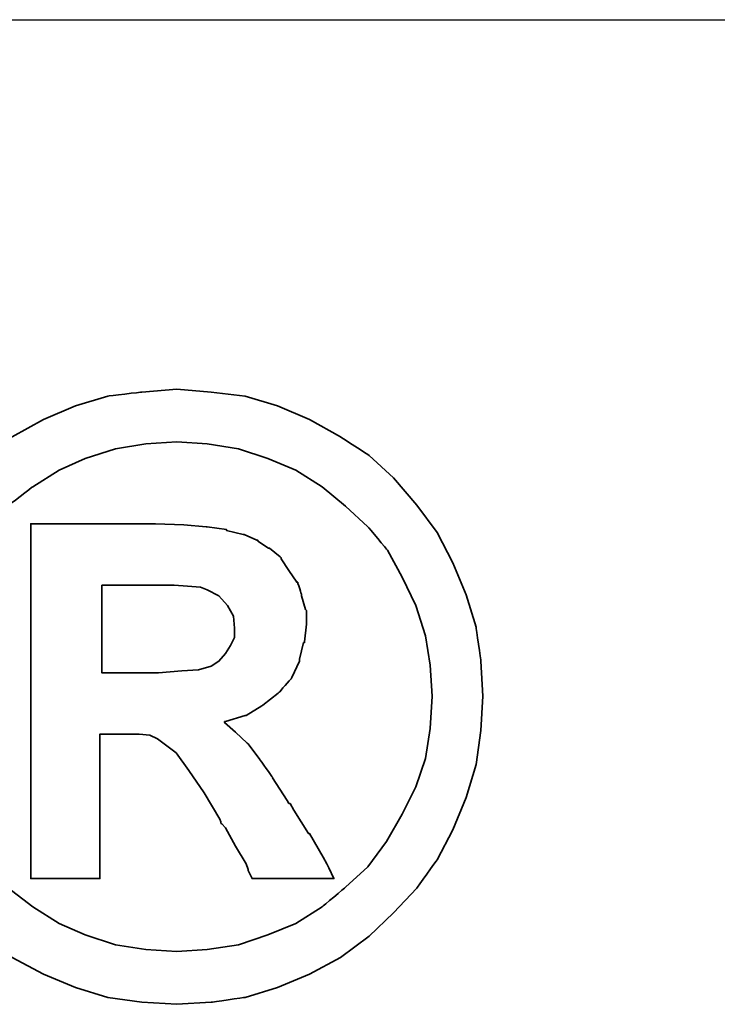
# Model space of a CAD drawing. Header units: millimetres. Extents: x -6 to 266, y -19 to 66.
# Tile 17 of 39: x 190.321 to 190.533, y 2.002 to 2.302. Entities that reach past the tile are written whole.
import ezdxf

# ---------------------------------------------------------------- set-up
doc = ezdxf.new("R2010")
doc.units = ezdxf.units.MM
doc.header["$LTSCALE"] = 0.15
for name, color, linetype in [('DIM', 4, 'CONTINUOUS'), ('layer 1', 7, 'CONTINUOUS'), ('OUT', 3, 'CONTINUOUS')]:
    doc.layers.add(name, color=color, linetype=linetype)

# ---------------------------------------------------------------- blocks, each defined once
blk = doc.blocks.new('TBI MOTION logo(完整正式版)')
at = {"layer": 'layer 1', "color": 22, "lineweight": 35}
for points, knots in [([(-91.89366, 20.43624), (-91.89366, 20.43624), (-91.91351, 20.77862), (-91.91351, 20.77862), (-91.91351, 20.77862), (-91.91351, 20.77862), (-91.96114, 21.11206), (-91.96114, 21.11206), (-91.96114, 21.11206), (-91.96114, 21.11206), (-92.05641, 21.42764), (-92.05641, 21.42764), (-92.05641, 21.42764), (-92.05641, 21.42764), (-92.18939, 21.74124), (-92.18939, 21.74124), (-92.18939, 21.74124), (-92.18939, 21.74124), (-92.34222, 22.03697), (-92.34222, 22.03697), (-92.34222, 22.03697), (-92.34222, 22.03697), (-92.5407, 22.30294), (-92.5407, 22.30294), (-92.5407, 22.30294), (-92.5407, 22.30294), (-92.76895, 22.5689), (-92.76895, 22.5689), (-92.76895, 22.5689), (-92.76895, 22.5689), (-93.00713, 22.78921), (-93.00713, 22.78921), (-93.00713, 22.78921), (-93.00713, 22.78921), (-93.285, 22.96982), (-93.285, 22.96982), (-93.285, 22.96982), (-93.285, 22.96982), (-93.58867, 23.14051), (-93.58867, 23.14051), (-93.58867, 23.14051), (-93.58867, 23.14051), (-93.90227, 23.2735), (-93.90227, 23.2735), (-93.90227, 23.2735), (-93.90227, 23.2735), (-94.21785, 23.36877), (-94.21785, 23.36877), (-94.21785, 23.36877), (-94.21785, 23.36877), (-94.55129, 23.40846), (-94.55129, 23.40846), (-94.55129, 23.40846), (-94.55129, 23.40846), (-94.88474, 23.43625), (-94.88474, 23.43625), (-94.88474, 23.43625), (-94.88474, 23.43625), (-95.22612, 23.40846), (-95.22612, 23.40846), (-95.22612, 23.40846), (-95.22612, 23.40846), (-95.55956, 23.36877), (-95.55956, 23.36877), (-95.55956, 23.36877), (-95.55956, 23.36877), (-95.87515, 23.2735), (-95.87515, 23.2735), (-95.87515, 23.2735), (-95.87515, 23.2735), (-96.18973, 23.14051), (-96.18973, 23.14051), (-96.18973, 23.14051), (-96.18973, 23.14051), (-96.4944, 22.96982), (-96.4944, 22.96982), (-96.4944, 22.96982), (-96.4944, 22.96982), (-96.77028, 22.78921), (-96.77028, 22.78921), (-96.77028, 22.78921), (-96.77028, 22.78921), (-97.00846, 22.5689), (-97.00846, 22.5689), (-97.00846, 22.5689), (-97.00846, 22.5689), (-97.23671, 22.30294), (-97.23671, 22.30294), (-97.23671, 22.30294), (-97.23671, 22.30294), (-97.43618, 22.03697), (-97.43618, 22.03697), (-97.43618, 22.03697), (-97.43618, 22.03697), (-97.58901, 21.74124), (-97.58901, 21.74124), (-97.58901, 21.74124), (-97.58901, 21.74124), (-97.72298, 21.42764), (-97.72298, 21.42764), (-97.72298, 21.42764), (-97.72298, 21.42764), (-97.81825, 21.11206), (-97.81825, 21.11206), (-97.81825, 21.11206), (-97.81825, 21.11206), (-97.86589, 20.77862), (-97.86589, 20.77862), (-97.86589, 20.77862), (-97.86589, 20.77862), (-97.88375, 20.43624), (-97.88375, 20.43624), (-97.88375, 20.43624), (-97.88375, 20.43624), (-97.86589, 20.1028), (-97.86589, 20.1028), (-97.86589, 20.1028), (-97.86589, 20.1028), (-97.81825, 19.77035), (-97.81825, 19.77035), (-97.81825, 19.77035), (-97.81825, 19.77035), (-97.72298, 19.44583), (-97.72298, 19.44583), (-97.72298, 19.44583), (-97.72298, 19.44583), (-97.58901, 19.13224), (-97.58901, 19.13224), (-97.58901, 19.13224), (-97.58901, 19.13224), (-97.43618, 18.83749), (-97.43618, 18.83749), (-97.43618, 18.83749), (-97.43618, 18.83749), (-97.23671, 18.55963), (-97.23671, 18.55963), (-97.23671, 18.55963), (-97.23671, 18.55963), (-97.00846, 18.32145), (-97.00846, 18.32145), (-97.00846, 18.32145), (-97.00846, 18.32145), (-96.77028, 18.0932), (-96.77028, 18.0932), (-96.77028, 18.0932), (-96.77028, 18.0932), (-96.4944, 17.88381), (-96.4944, 17.88381), (-96.4944, 17.88381), (-96.4944, 17.88381), (-96.18973, 17.72205), (-96.18973, 17.72205), (-96.18973, 17.72205), (-96.18973, 17.72205), (-95.87515, 17.58906), (-95.87515, 17.58906), (-95.87515, 17.58906), (-95.87515, 17.58906), (-95.55956, 17.4938), (-95.55956, 17.4938), (-95.55956, 17.4938), (-95.55956, 17.4938), (-95.22612, 17.44616), (-95.22612, 17.44616), (-95.22612, 17.44616), (-95.22612, 17.44616), (-94.88474, 17.42631), (-94.88474, 17.42631), (-94.88474, 17.42631), (-94.88474, 17.42631), (-94.55129, 17.44616), (-94.55129, 17.44616), (-94.55129, 17.44616), (-94.55129, 17.44616), (-94.21785, 17.4938), (-94.21785, 17.4938), (-94.21785, 17.4938), (-94.21785, 17.4938), (-93.90227, 17.58906), (-93.90227, 17.58906), (-93.90227, 17.58906), (-93.90227, 17.58906), (-93.58867, 17.72205), (-93.58867, 17.72205), (-93.58867, 17.72205), (-93.58867, 17.72205), (-93.285, 17.88381), (-93.285, 17.88381), (-93.285, 17.88381), (-93.285, 17.88381), (-93.00713, 18.0932), (-93.00713, 18.0932), (-93.00713, 18.0932), (-93.00713, 18.0932), (-92.76895, 18.32145), (-92.76895, 18.32145), (-92.76895, 18.32145), (-92.76895, 18.32145), (-92.5407, 18.55963), (-92.5407, 18.55963), (-92.5407, 18.55963), (-92.5407, 18.55963), (-92.34222, 18.83749), (-92.34222, 18.83749), (-92.34222, 18.83749), (-92.34222, 18.83749), (-92.18939, 19.13224), (-92.18939, 19.13224), (-92.18939, 19.13224), (-92.18939, 19.13224), (-92.05641, 19.44583), (-92.05641, 19.44583), (-92.05641, 19.44583), (-92.05641, 19.44583), (-91.96114, 19.77035), (-91.96114, 19.77035), (-91.96114, 19.77035), (-91.96114, 19.77035), (-91.91351, 20.1028), (-91.91351, 20.1028), (-91.91351, 20.1028), (-91.91351, 20.1028), (-91.89366, 20.43624), (-91.89366, 20.43624)], [0, 0, 0, 0, 0.0178571, 0.0178571, 0.0178571, 0.0178572, 0.0357143, 0.0357143, 0.0357143, 0.0357143, 0.0535714, 0.0535714, 0.0535714, 0.0535714, 0.0714286, 0.0714286, 0.0714286, 0.0714286, 0.0892857, 0.0892857, 0.0892857, 0.0892857, 0.1071429, 0.1071429, 0.1071429, 0.1071429, 0.125, 0.125, 0.125, 0.125, 0.1428571, 0.1428571, 0.1428571, 0.1428572, 0.1607143, 0.1607143, 0.1607143, 0.1607143, 0.1785714, 0.1785714, 0.1785714, 0.1785714, 0.1964286, 0.1964286, 0.1964286, 0.1964286, 0.2142857, 0.2142857, 0.2142857, 0.2142857, 0.2321429, 0.2321429, 0.2321429, 0.2321429, 0.25, 0.25, 0.25, 0.25, 0.2678571, 0.2678571, 0.2678571, 0.2678572, 0.2857143, 0.2857143, 0.2857143, 0.2857143, 0.3035714, 0.3035714, 0.3035714, 0.3035714, 0.3214286, 0.3214286, 0.3214286, 0.3214286, 0.3392857, 0.3392857, 0.3392857, 0.3392857, 0.3571429, 0.3571429, 0.3571429, 0.3571429, 0.375, 0.375, 0.375, 0.375, 0.3928571, 0.3928571, 0.3928571, 0.3928572, 0.4107143, 0.4107143, 0.4107143, 0.4107143, 0.4285714, 0.4285714, 0.4285714, 0.4285714, 0.4464286, 0.4464286, 0.4464286, 0.4464286, 0.4642857, 0.4642857, 0.4642857, 0.4642857, 0.4821429, 0.4821429, 0.4821429, 0.4821429, 0.5, 0.5, 0.5, 0.5, 0.5178571, 0.5178571, 0.5178571, 0.5178572, 0.5357143, 0.5357143, 0.5357143, 0.5357143, 0.5535714, 0.5535714, 0.5535714, 0.5535714, 0.5714286, 0.5714286, 0.5714286, 0.5714286, 0.5892857, 0.5892857, 0.5892857, 0.5892857, 0.6071429, 0.6071429, 0.6071429, 0.6071429, 0.625, 0.625, 0.625, 0.625, 0.6428571, 0.6428571, 0.6428571, 0.6428572, 0.6607143, 0.6607143, 0.6607143, 0.6607143, 0.6785714, 0.6785714, 0.6785714, 0.6785714, 0.6964286, 0.6964286, 0.6964286, 0.6964286, 0.7142857, 0.7142857, 0.7142857, 0.7142857, 0.7321429, 0.7321429, 0.7321429, 0.7321429, 0.75, 0.75, 0.75, 0.75, 0.7678571, 0.7678571, 0.7678571, 0.7678572, 0.7857143, 0.7857143, 0.7857143, 0.7857143, 0.8035714, 0.8035714, 0.8035714, 0.8035714, 0.8214286, 0.8214286, 0.8214286, 0.8214286, 0.8392857, 0.8392857, 0.8392857, 0.8392857, 0.8571429, 0.8571429, 0.8571429, 0.8571429, 0.875, 0.875, 0.875, 0.875, 0.8928571, 0.8928571, 0.8928571, 0.8928572, 0.9107143, 0.9107143, 0.9107143, 0.9107143, 0.9285714, 0.9285714, 0.9285714, 0.9285714, 0.9464286, 0.9464286, 0.9464286, 0.9464286, 0.9642857, 0.9642857, 0.9642857, 0.9642857, 0.9821429, 0.9821429, 0.9821429, 0.9821429, 1, 1, 1, 1]), ([(-92.38986, 20.43624), (-92.38986, 20.43624), (-92.40871, 20.74091), (-92.40871, 20.74091), (-92.40871, 20.74091), (-92.40871, 20.74091), (-92.45536, 21.02672), (-92.45536, 21.02672), (-92.45536, 21.02672), (-92.45536, 21.02672), (-92.55063, 21.32245), (-92.55063, 21.32245), (-92.55063, 21.32245), (-92.55063, 21.32245), (-92.68361, 21.59833), (-92.68361, 21.59833), (-92.68361, 21.59833), (-92.68361, 21.59833), (-92.82651, 21.86429), (-92.82651, 21.86429), (-92.82651, 21.86429), (-92.82651, 21.86429), (-93.01705, 22.09255), (-93.01705, 22.09255), (-93.01705, 22.09255), (-93.01705, 22.09255), (-93.23736, 22.29301), (-93.23736, 22.29301), (-93.23736, 22.29301), (-93.23736, 22.29301), (-93.46561, 22.48355), (-93.46561, 22.48355), (-93.46561, 22.48355), (-93.46561, 22.48355), (-93.72165, 22.6463), (-93.72165, 22.6463), (-93.72165, 22.6463), (-93.72165, 22.6463), (-93.99754, 22.75944), (-93.99754, 22.75944), (-93.99754, 22.75944), (-93.99754, 22.75944), (-94.28335, 22.85471), (-94.28335, 22.85471), (-94.28335, 22.85471), (-94.28335, 22.85471), (-94.589, 22.90234), (-94.589, 22.90234), (-94.589, 22.90234), (-94.589, 22.90234), (-94.88474, 22.92219), (-94.88474, 22.92219), (-94.88474, 22.92219), (-94.88474, 22.92219), (-95.1894, 22.90234), (-95.1894, 22.90234), (-95.1894, 22.90234), (-95.1894, 22.90234), (-95.48315, 22.85471), (-95.48315, 22.85471), (-95.48315, 22.85471), (-95.48315, 22.85471), (-95.77988, 22.75944), (-95.77988, 22.75944), (-95.77988, 22.75944), (-95.77988, 22.75944), (-96.03691, 22.6463), (-96.03691, 22.6463), (-96.03691, 22.6463), (-96.03691, 22.6463), (-96.29394, 22.48355), (-96.29394, 22.48355), (-96.29394, 22.48355), (-96.29394, 22.48355), (-96.54203, 22.29301), (-96.54203, 22.29301), (-96.54203, 22.29301), (-96.54203, 22.29301), (-96.75937, 22.09255), (-96.75937, 22.09255), (-96.75937, 22.09255), (-96.75937, 22.09255), (-96.9509, 21.86429), (-96.9509, 21.86429), (-96.9509, 21.86429), (-96.9509, 21.86429), (-97.0938, 21.59833), (-97.0938, 21.59833), (-97.0938, 21.59833), (-97.0938, 21.59833), (-97.21686, 21.32245), (-97.21686, 21.32245), (-97.21686, 21.32245), (-97.21686, 21.32245), (-97.32206, 21.02672), (-97.32206, 21.02672), (-97.32206, 21.02672), (-97.32206, 21.02672), (-97.36076, 20.74091), (-97.36076, 20.74091), (-97.36076, 20.74091), (-97.36076, 20.74091), (-97.37961, 20.43624), (-97.37961, 20.43624), (-97.37961, 20.43624), (-97.37961, 20.43624), (-97.36076, 20.12165), (-97.36076, 20.12165), (-97.36076, 20.12165), (-97.36076, 20.12165), (-97.32206, 19.82791), (-97.32206, 19.82791), (-97.32206, 19.82791), (-97.32206, 19.82791), (-97.21686, 19.55102), (-97.21686, 19.55102), (-97.21686, 19.55102), (-97.21686, 19.55102), (-97.0938, 19.28407), (-97.0938, 19.28407), (-97.0938, 19.28407), (-97.0938, 19.28407), (-96.94098, 19.01811), (-96.94098, 19.01811), (-96.94098, 19.01811), (-96.94098, 19.01811), (-96.75937, 18.77001), (-96.75937, 18.77001), (-96.75937, 18.77001), (-96.75937, 18.77001), (-96.54203, 18.56955), (-96.54203, 18.56955), (-96.54203, 18.56955), (-96.54203, 18.56955), (-96.29394, 18.37901), (-96.29394, 18.37901), (-96.29394, 18.37901), (-96.29394, 18.37901), (-96.03691, 18.21725), (-96.03691, 18.21725), (-96.03691, 18.21725), (-96.03691, 18.21725), (-95.77988, 18.10412), (-95.77988, 18.10412), (-95.77988, 18.10412), (-95.77988, 18.10412), (-95.48315, 18.00786), (-95.48315, 18.00786), (-95.48315, 18.00786), (-95.48315, 18.00786), (-95.1894, 17.96022), (-95.1894, 17.96022), (-95.1894, 17.96022), (-95.1894, 17.96022), (-94.88474, 17.94137), (-94.88474, 17.94137), (-94.88474, 17.94137), (-94.88474, 17.94137), (-94.589, 17.96022), (-94.589, 17.96022), (-94.589, 17.96022), (-94.589, 17.96022), (-94.28335, 18.00786), (-94.28335, 18.00786), (-94.28335, 18.00786), (-94.28335, 18.00786), (-93.99754, 18.10412), (-93.99754, 18.10412), (-93.99754, 18.10412), (-93.99754, 18.10412), (-93.72165, 18.21725), (-93.72165, 18.21725), (-93.72165, 18.21725), (-93.72165, 18.21725), (-93.46561, 18.37901), (-93.46561, 18.37901), (-93.46561, 18.37901), (-93.46561, 18.37901), (-93.23736, 18.56955), (-93.23736, 18.56955), (-93.23736, 18.56955), (-93.23736, 18.56955), (-93.01705, 18.77001), (-93.01705, 18.77001), (-93.01705, 18.77001), (-93.01705, 18.77001), (-92.83644, 19.01811), (-92.83644, 19.01811), (-92.83644, 19.01811), (-92.83644, 19.01811), (-92.68361, 19.28407), (-92.68361, 19.28407), (-92.68361, 19.28407), (-92.68361, 19.28407), (-92.55063, 19.55102), (-92.55063, 19.55102), (-92.55063, 19.55102), (-92.55063, 19.55102), (-92.45536, 19.82791), (-92.45536, 19.82791), (-92.45536, 19.82791), (-92.45536, 19.82791), (-92.40871, 20.12165), (-92.40871, 20.12165), (-92.40871, 20.12165), (-92.40871, 20.12165), (-92.38986, 20.43624), (-92.38986, 20.43624)], [0, 0, 0, 0, 0.0192308, 0.0192308, 0.0192308, 0.0192308, 0.0384615, 0.0384615, 0.0384615, 0.0384615, 0.0576923, 0.0576923, 0.0576923, 0.0576923, 0.0769231, 0.0769231, 0.0769231, 0.0769231, 0.0961538, 0.0961538, 0.0961538, 0.0961539, 0.1153846, 0.1153846, 0.1153846, 0.1153846, 0.1346154, 0.1346154, 0.1346154, 0.1346154, 0.1538462, 0.1538462, 0.1538462, 0.1538462, 0.1730769, 0.1730769, 0.1730769, 0.1730769, 0.1923077, 0.1923077, 0.1923077, 0.1923077, 0.2115385, 0.2115385, 0.2115385, 0.2115385, 0.2307692, 0.2307692, 0.2307692, 0.2307692, 0.25, 0.25, 0.25, 0.25, 0.2692308, 0.2692308, 0.2692308, 0.2692308, 0.2884615, 0.2884615, 0.2884615, 0.2884615, 0.3076923, 0.3076923, 0.3076923, 0.3076923, 0.3269231, 0.3269231, 0.3269231, 0.3269231, 0.3461538, 0.3461538, 0.3461538, 0.3461539, 0.3653846, 0.3653846, 0.3653846, 0.3653846, 0.3846154, 0.3846154, 0.3846154, 0.3846154, 0.4038462, 0.4038462, 0.4038462, 0.4038462, 0.4230769, 0.4230769, 0.4230769, 0.4230769, 0.4423077, 0.4423077, 0.4423077, 0.4423077, 0.4615385, 0.4615385, 0.4615385, 0.4615385, 0.4807692, 0.4807692, 0.4807692, 0.4807692, 0.5, 0.5, 0.5, 0.5, 0.5192308, 0.5192308, 0.5192308, 0.5192308, 0.5384615, 0.5384615, 0.5384615, 0.5384615, 0.5576923, 0.5576923, 0.5576923, 0.5576923, 0.5769231, 0.5769231, 0.5769231, 0.5769231, 0.5961538, 0.5961538, 0.5961538, 0.5961539, 0.6153846, 0.6153846, 0.6153846, 0.6153846, 0.6346154, 0.6346154, 0.6346154, 0.6346154, 0.6538462, 0.6538462, 0.6538462, 0.6538462, 0.6730769, 0.6730769, 0.6730769, 0.6730769, 0.6923077, 0.6923077, 0.6923077, 0.6923077, 0.7115385, 0.7115385, 0.7115385, 0.7115385, 0.7307692, 0.7307692, 0.7307692, 0.7307692, 0.75, 0.75, 0.75, 0.75, 0.7692308, 0.7692308, 0.7692308, 0.7692308, 0.7884615, 0.7884615, 0.7884615, 0.7884615, 0.8076923, 0.8076923, 0.8076923, 0.8076923, 0.8269231, 0.8269231, 0.8269231, 0.8269231, 0.8461538, 0.8461538, 0.8461538, 0.8461539, 0.8653846, 0.8653846, 0.8653846, 0.8653846, 0.8846154, 0.8846154, 0.8846154, 0.8846154, 0.9038462, 0.9038462, 0.9038462, 0.9038462, 0.9230769, 0.9230769, 0.9230769, 0.9230769, 0.9423077, 0.9423077, 0.9423077, 0.9423077, 0.9615385, 0.9615385, 0.9615385, 0.9615385, 0.9807692, 0.9807692, 0.9807692, 0.9807692, 1, 1, 1, 1]), ([(-96.31279, 18.7323), (-96.31279, 18.7323), (-96.31279, 18.77001), (-96.31279, 18.77001), (-96.31279, 18.77001), (-96.31279, 18.77001), (-96.31279, 18.87422), (-96.31279, 18.87422), (-96.31279, 18.87422), (-96.31279, 18.87422), (-96.31279, 19.04689), (-96.31279, 19.04689), (-96.31279, 19.04689), (-96.31279, 19.04689), (-96.31279, 19.25529), (-96.31279, 19.25529), (-96.31279, 19.25529), (-96.31279, 19.25529), (-96.31279, 19.5024), (-96.31279, 19.5024), (-96.31279, 19.5024), (-96.31279, 19.5024), (-96.31279, 19.77035), (-96.31279, 19.77035), (-96.31279, 19.77035), (-96.31279, 19.77035), (-96.31279, 20.37868), (-96.31279, 20.37868), (-96.31279, 20.37868), (-96.31279, 20.37868), (-96.31279, 20.98801), (-96.31279, 20.98801), (-96.31279, 20.98801), (-96.31279, 20.98801), (-96.31279, 21.27482), (-96.31279, 21.27482), (-96.31279, 21.27482), (-96.31279, 21.27482), (-96.31279, 21.52291), (-96.31279, 21.52291), (-96.31279, 21.52291), (-96.31279, 21.52291), (-96.31279, 21.75017), (-96.31279, 21.75017), (-96.31279, 21.75017), (-96.31279, 21.75017), (-96.31279, 21.90399), (-96.31279, 21.90399), (-96.31279, 21.90399), (-96.31279, 21.90399), (-96.31279, 22.0072), (-96.31279, 22.0072), (-96.31279, 22.0072), (-96.31279, 22.0072), (-96.31279, 22.04689), (-96.31279, 22.04689), (-96.31279, 22.04689), (-96.31279, 22.04689), (-96.31279, 22.12232), (-96.31279, 22.12232), (-96.31279, 22.12232), (-96.31279, 22.12232), (-96.2463, 22.12232), (-96.2463, 22.12232), (-96.2463, 22.12232), (-96.2463, 22.12232), (-96.22645, 22.12232), (-96.22645, 22.12232), (-96.22645, 22.12232), (-96.22645, 22.12232), (-96.18973, 22.12232), (-96.18973, 22.12232), (-96.18973, 22.12232), (-96.18973, 22.12232), (-96.05576, 22.12232), (-96.05576, 22.12232), (-96.05576, 22.12232), (-96.05576, 22.12232), (-95.87515, 22.12232), (-95.87515, 22.12232), (-95.87515, 22.12232), (-95.87515, 22.12232), (-95.66476, 22.12232), (-95.66476, 22.12232), (-95.66476, 22.12232), (-95.66476, 22.12232), (-95.44643, 22.12232), (-95.44643, 22.12232), (-95.44643, 22.12232), (-95.44643, 22.12232), (-95.27375, 22.12232), (-95.27375, 22.12232), (-95.27375, 22.12232), (-95.27375, 22.12232), (-95.15963, 22.12232), (-95.15963, 22.12232), (-95.15963, 22.12232), (-95.15963, 22.12232), (-95.12291, 22.12232), (-95.12291, 22.12232), (-95.12291, 22.12232), (-95.12291, 22.12232), (-95.10306, 22.12232), (-95.10306, 22.12232), (-95.10306, 22.12232), (-95.10306, 22.12232), (-95.09314, 22.12232), (-95.09314, 22.12232), (-95.09314, 22.12232), (-95.09314, 22.12232), (-94.81725, 22.1124), (-94.81725, 22.1124), (-94.81725, 22.1124), (-94.81725, 22.1124), (-94.59893, 22.09255), (-94.59893, 22.09255), (-94.59893, 22.09255), (-94.59893, 22.09255), (-94.589, 22.09255), (-94.589, 22.09255), (-94.589, 22.09255), (-94.589, 22.09255), (-94.39846, 22.06476), (-94.39846, 22.06476), (-94.39846, 22.06476), (-94.39846, 22.06476), (-94.39846, 22.05483), (-94.39846, 22.05483), (-94.39846, 22.05483), (-94.39846, 22.05483), (-94.23571, 22.01713), (-94.23571, 22.01713), (-94.23571, 22.01713), (-94.23571, 22.01713), (-94.22777, 22.01713), (-94.22777, 22.01713), (-94.22777, 22.01713), (-94.22777, 22.01713), (-94.10273, 21.96056), (-94.10273, 21.96056), (-94.10273, 21.96056), (-94.10273, 21.96056), (-94.09281, 21.96056), (-94.09281, 21.96056), (-94.09281, 21.96056), (-94.09281, 21.96056), (-94.09281, 21.95162), (-94.09281, 21.95162), (-94.09281, 21.95162), (-94.09281, 21.95162), (-93.9896, 21.88415), (-93.9896, 21.88415), (-93.9896, 21.88415), (-93.9896, 21.88415), (-93.97868, 21.88415), (-93.97868, 21.88415), (-93.97868, 21.88415), (-93.97868, 21.88415), (-93.87448, 21.79781), (-93.87448, 21.79781), (-93.87448, 21.79781), (-93.87448, 21.79781), (-93.86456, 21.78888), (-93.86456, 21.78888), (-93.86456, 21.78888), (-93.86456, 21.78888), (-93.86456, 21.77895), (-93.86456, 21.77895), (-93.86456, 21.77895), (-93.86456, 21.77895), (-93.78913, 21.66483), (-93.78913, 21.66483), (-93.78913, 21.66483), (-93.78913, 21.66483), (-93.71371, 21.5507), (-93.71371, 21.5507), (-93.71371, 21.5507), (-93.71371, 21.5507), (-93.7028, 21.5507), (-93.7028, 21.5507), (-93.7028, 21.5507), (-93.7028, 21.5507), (-93.7028, 21.54078), (-93.7028, 21.54078), (-93.7028, 21.54078), (-93.7028, 21.54078), (-93.66608, 21.42764), (-93.66608, 21.42764), (-93.66608, 21.42764), (-93.66608, 21.42764), (-93.66608, 21.41772), (-93.66608, 21.41772), (-93.66608, 21.41772), (-93.66608, 21.41772), (-93.62638, 21.28474), (-93.62638, 21.28474), (-93.62638, 21.28474), (-93.62638, 21.28474), (-93.61844, 21.27482), (-93.61844, 21.27482), (-93.61844, 21.27482), (-93.61844, 21.27482), (-93.61844, 21.14977), (-93.61844, 21.14977), (-93.61844, 21.14977), (-93.61844, 21.14977), (-93.61844, 21.14183), (-93.61844, 21.14183), (-93.61844, 21.14183), (-93.61844, 21.14183), (-93.6363, 20.96915), (-93.6363, 20.96915), (-93.6363, 20.96915), (-93.6363, 20.96915), (-93.6363, 20.96122), (-93.6363, 20.96122), (-93.6363, 20.96122), (-93.6363, 20.96122), (-93.64623, 20.96122), (-93.64623, 20.96122), (-93.64623, 20.96122), (-93.64623, 20.96122), (-93.68493, 20.79847), (-93.68493, 20.79847), (-93.68493, 20.79847), (-93.68493, 20.79847), (-93.68493, 20.78854), (-93.68493, 20.78854), (-93.68493, 20.78854), (-93.68493, 20.78854), (-93.68493, 20.77862), (-93.68493, 20.77862), (-93.68493, 20.77862), (-93.68493, 20.77862), (-93.76135, 20.61785), (-93.76135, 20.61785), (-93.76135, 20.61785), (-93.76135, 20.61785), (-93.76929, 20.60693), (-93.76929, 20.60693), (-93.76929, 20.60693), (-93.76929, 20.60693), (-93.8844, 20.47495), (-93.8844, 20.47495), (-93.8844, 20.47495), (-93.8844, 20.47495), (-93.89433, 20.46502), (-93.89433, 20.46502), (-93.89433, 20.46502), (-93.89433, 20.46502), (-94.04517, 20.34991), (-94.04517, 20.34991), (-94.04517, 20.34991), (-94.04517, 20.34991), (-94.05509, 20.34197), (-94.05509, 20.34197), (-94.05509, 20.34197), (-94.05509, 20.34197), (-94.20792, 20.2467), (-94.20792, 20.2467), (-94.20792, 20.2467), (-94.20792, 20.2467), (-94.21785, 20.2467), (-94.21785, 20.2467), (-94.21785, 20.2467), (-94.21785, 20.2467), (-94.40839, 20.18913), (-94.40839, 20.18913), (-94.40839, 20.18913), (-94.40839, 20.18913), (-94.41831, 20.18913), (-94.41831, 20.18913), (-94.41831, 20.18913), (-94.41831, 20.18913), (-94.41831, 20.17921), (-94.41831, 20.17921), (-94.41831, 20.17921), (-94.41831, 20.17921), (-94.31312, 20.08394), (-94.31312, 20.08394), (-94.31312, 20.08394), (-94.31312, 20.08394), (-94.198, 19.97875), (-94.198, 19.97875), (-94.198, 19.97875), (-94.198, 19.97875), (-94.18907, 19.97081), (-94.18907, 19.97081), (-94.18907, 19.97081), (-94.18907, 19.97081), (-94.07494, 19.81798), (-94.07494, 19.81798), (-94.07494, 19.81798), (-94.07494, 19.81798), (-93.9499, 19.6453), (-93.9499, 19.6453), (-93.9499, 19.6453), (-93.9499, 19.6453), (-93.9499, 19.63736), (-93.9499, 19.63736), (-93.9499, 19.63736), (-93.9499, 19.63736), (-93.80799, 19.41705), (-93.80799, 19.41705), (-93.80799, 19.41705), (-93.80799, 19.41705), (-93.78913, 19.38828), (-93.78913, 19.38828), (-93.78913, 19.38828), (-93.78913, 19.38828), (-93.77921, 19.38828), (-93.77921, 19.38828), (-93.77921, 19.38828), (-93.77921, 19.38828), (-93.7415, 19.32178), (-93.7415, 19.32178), (-93.7415, 19.32178), (-93.7415, 19.32178), (-93.59859, 19.09353), (-93.59859, 19.09353), (-93.59859, 19.09353), (-93.59859, 19.09353), (-93.58867, 19.09353), (-93.58867, 19.09353), (-93.58867, 19.09353), (-93.58867, 19.09353), (-93.45569, 18.86528), (-93.45569, 18.86528), (-93.45569, 18.86528), (-93.45569, 18.86528), (-93.41798, 18.7978), (-93.41798, 18.7978), (-93.41798, 18.7978), (-93.41798, 18.7978), (-93.39813, 18.76009), (-93.39813, 18.76009), (-93.39813, 18.76009), (-93.39813, 18.76009), (-93.3505, 18.6549), (-93.3505, 18.6549), (-93.3505, 18.6549), (-93.3505, 18.6549), (-93.45569, 18.6549), (-93.45569, 18.6549), (-93.45569, 18.6549), (-93.45569, 18.6549), (-93.47454, 18.6549), (-93.47454, 18.6549), (-93.47454, 18.6549), (-93.47454, 18.6549), (-93.56088, 18.6549), (-93.56088, 18.6549), (-93.56088, 18.6549), (-93.56088, 18.6549), (-93.78913, 18.6549), (-93.78913, 18.6549), (-93.78913, 18.6549), (-93.78913, 18.6549), (-94.01738, 18.6549), (-94.01738, 18.6549), (-94.01738, 18.6549), (-94.01738, 18.6549), (-94.09281, 18.6549), (-94.09281, 18.6549), (-94.09281, 18.6549), (-94.09281, 18.6549), (-94.11265, 18.6549), (-94.11265, 18.6549), (-94.11265, 18.6549), (-94.11265, 18.6549), (-94.15036, 18.6549), (-94.15036, 18.6549), (-94.15036, 18.6549), (-94.15036, 18.6549), (-94.17021, 18.69459), (-94.17021, 18.69459), (-94.17021, 18.69459), (-94.17021, 18.69459), (-94.18907, 18.7323), (-94.18907, 18.7323), (-94.18907, 18.7323), (-94.18907, 18.7323), (-94.18907, 18.74223), (-94.18907, 18.74223), (-94.18907, 18.74223), (-94.18907, 18.74223), (-94.20792, 18.7978), (-94.20792, 18.7978), (-94.20792, 18.7978), (-94.20792, 18.7978), (-94.31312, 18.97048), (-94.31312, 18.97048), (-94.31312, 18.97048), (-94.31312, 18.97048), (-94.40839, 19.1501), (-94.40839, 19.1501), (-94.40839, 19.1501), (-94.40839, 19.1501), (-94.4461, 19.1888), (-94.4461, 19.1888), (-94.4461, 19.1888), (-94.4461, 19.1888), (-94.45602, 19.19873), (-94.45602, 19.19873), (-94.45602, 19.19873), (-94.45602, 19.19873), (-94.45602, 19.20766), (-94.45602, 19.20766), (-94.45602, 19.20766), (-94.45602, 19.20766), (-94.46595, 19.23644), (-94.46595, 19.23644), (-94.46595, 19.23644), (-94.46595, 19.23644), (-94.61679, 19.49347), (-94.61679, 19.49347), (-94.61679, 19.49347), (-94.61679, 19.49347), (-94.76962, 19.7118), (-94.76962, 19.7118), (-94.76962, 19.7118), (-94.76962, 19.7118), (-94.89268, 19.88447), (-94.89268, 19.88447), (-94.89268, 19.88447), (-94.89268, 19.88447), (-95.00779, 19.97081), (-95.00779, 19.97081), (-95.00779, 19.97081), (-95.00779, 19.97081), (-95.07528, 20.01845), (-95.07528, 20.01845), (-95.07528, 20.01845), (-95.07528, 20.01845), (-95.1507, 20.05616), (-95.1507, 20.05616), (-95.1507, 20.05616), (-95.1507, 20.05616), (-95.2549, 20.06608), (-95.2549, 20.06608), (-95.2549, 20.06608), (-95.2549, 20.06608), (-95.38887, 20.06608), (-95.38887, 20.06608), (-95.38887, 20.06608), (-95.38887, 20.06608), (-95.40872, 20.06608), (-95.40872, 20.06608), (-95.40872, 20.06608), (-95.40872, 20.06608), (-95.42658, 20.06608), (-95.42658, 20.06608), (-95.42658, 20.06608), (-95.42658, 20.06608), (-95.5417, 20.06608), (-95.5417, 20.06608), (-95.5417, 20.06608), (-95.5417, 20.06608), (-95.63697, 20.06608), (-95.63697, 20.06608), (-95.63697, 20.06608), (-95.63697, 20.06608), (-95.63697, 19.99761), (-95.63697, 19.99761), (-95.63697, 19.99761), (-95.63697, 19.99761), (-95.63697, 19.92318), (-95.63697, 19.92318), (-95.63697, 19.92318), (-95.63697, 19.92318), (-95.63697, 19.69294), (-95.63697, 19.69294), (-95.63697, 19.69294), (-95.63697, 19.69294), (-95.63697, 19.44583), (-95.63697, 19.44583), (-95.63697, 19.44583), (-95.63697, 19.44583), (-95.63697, 19.17888), (-95.63697, 19.17888), (-95.63697, 19.17888), (-95.63697, 19.17888), (-95.63697, 18.96055), (-95.63697, 18.96055), (-95.63697, 18.96055), (-95.63697, 18.96055), (-95.63697, 18.87422), (-95.63697, 18.87422), (-95.63697, 18.87422), (-95.63697, 18.87422), (-95.63697, 18.80773), (-95.63697, 18.80773), (-95.63697, 18.80773), (-95.63697, 18.80773), (-95.63697, 18.75017), (-95.63697, 18.75017), (-95.63697, 18.75017), (-95.63697, 18.75017), (-95.63697, 18.7323), (-95.63697, 18.7323), (-95.63697, 18.7323), (-95.63697, 18.7323), (-95.63697, 18.6549), (-95.63697, 18.6549), (-95.63697, 18.6549), (-95.63697, 18.6549), (-95.70247, 18.6549), (-95.70247, 18.6549), (-95.70247, 18.6549), (-95.70247, 18.6549), (-95.72232, 18.6549), (-95.72232, 18.6549), (-95.72232, 18.6549), (-95.72232, 18.6549), (-95.77988, 18.6549), (-95.77988, 18.6549), (-95.77988, 18.6549), (-95.77988, 18.6549), (-95.97835, 18.6549), (-95.97835, 18.6549), (-95.97835, 18.6549), (-95.97835, 18.6549), (-96.15103, 18.6549), (-96.15103, 18.6549), (-96.15103, 18.6549), (-96.15103, 18.6549), (-96.2076, 18.6549), (-96.2076, 18.6549), (-96.2076, 18.6549), (-96.2076, 18.6549), (-96.2463, 18.6549), (-96.2463, 18.6549), (-96.2463, 18.6549), (-96.2463, 18.6549), (-96.31279, 18.6549), (-96.31279, 18.6549), (-96.31279, 18.6549), (-96.31279, 18.6549), (-96.31279, 18.7323), (-96.31279, 18.7323)], [0, 0, 0, 0, 0.0074074, 0.0074074, 0.0074074, 0.0074074, 0.0148148, 0.0148148, 0.0148148, 0.0148148, 0.0222222, 0.0222222, 0.0222222, 0.0222222, 0.0296296, 0.0296296, 0.0296296, 0.0296296, 0.037037, 0.037037, 0.037037, 0.037037, 0.0444444, 0.0444444, 0.0444444, 0.0444445, 0.0518519, 0.0518519, 0.0518519, 0.0518519, 0.0592593, 0.0592593, 0.0592593, 0.0592593, 0.0666667, 0.0666667, 0.0666667, 0.0666667, 0.0740741, 0.0740741, 0.0740741, 0.0740741, 0.0814815, 0.0814815, 0.0814815, 0.0814815, 0.0888889, 0.0888889, 0.0888889, 0.0888889, 0.0962963, 0.0962963, 0.0962963, 0.0962963, 0.1037037, 0.1037037, 0.1037037, 0.1037037, 0.1111111, 0.1111111, 0.1111111, 0.1111111, 0.1185185, 0.1185185, 0.1185185, 0.1185185, 0.1259259, 0.1259259, 0.1259259, 0.1259259, 0.1333333, 0.1333333, 0.1333333, 0.1333333, 0.1407407, 0.1407407, 0.1407407, 0.1407408, 0.1481481, 0.1481481, 0.1481481, 0.1481482, 0.1555556, 0.1555556, 0.1555556, 0.1555556, 0.162963, 0.162963, 0.162963, 0.162963, 0.1703704, 0.1703704, 0.1703704, 0.1703704, 0.1777778, 0.1777778, 0.1777778, 0.1777778, 0.1851852, 0.1851852, 0.1851852, 0.1851852, 0.1925926, 0.1925926, 0.1925926, 0.1925926, 0.2, 0.2, 0.2, 0.2, 0.2074074, 0.2074074, 0.2074074, 0.2074074, 0.2148148, 0.2148148, 0.2148148, 0.2148148, 0.2222222, 0.2222222, 0.2222222, 0.2222222, 0.2296296, 0.2296296, 0.2296296, 0.2296296, 0.237037, 0.237037, 0.237037, 0.237037, 0.2444444, 0.2444444, 0.2444444, 0.2444445, 0.2518519, 0.2518519, 0.2518519, 0.2518519, 0.2592593, 0.2592593, 0.2592593, 0.2592593, 0.2666667, 0.2666667, 0.2666667, 0.2666667, 0.2740741, 0.2740741, 0.2740741, 0.2740741, 0.2814815, 0.2814815, 0.2814815, 0.2814815, 0.2888889, 0.2888889, 0.2888889, 0.2888889, 0.2962963, 0.2962963, 0.2962963, 0.2962963, 0.3037037, 0.3037037, 0.3037037, 0.3037037, 0.3111111, 0.3111111, 0.3111111, 0.3111111, 0.3185185, 0.3185185, 0.3185185, 0.3185185, 0.3259259, 0.3259259, 0.3259259, 0.3259259, 0.3333333, 0.3333333, 0.3333333, 0.3333333, 0.3407407, 0.3407407, 0.3407407, 0.3407408, 0.3481481, 0.3481481, 0.3481481, 0.3481482, 0.3555556, 0.3555556, 0.3555556, 0.3555556, 0.362963, 0.362963, 0.362963, 0.362963, 0.3703704, 0.3703704, 0.3703704, 0.3703704, 0.3777778, 0.3777778, 0.3777778, 0.3777778, 0.3851852, 0.3851852, 0.3851852, 0.3851852, 0.3925926, 0.3925926, 0.3925926, 0.3925926, 0.4, 0.4, 0.4, 0.4, 0.4074074, 0.4074074, 0.4074074, 0.4074074, 0.4148148, 0.4148148, 0.4148148, 0.4148148, 0.4222222, 0.4222222, 0.4222222, 0.4222222, 0.4296296, 0.4296296, 0.4296296, 0.4296296, 0.437037, 0.437037, 0.437037, 0.437037, 0.4444444, 0.4444444, 0.4444444, 0.4444445, 0.4518519, 0.4518519, 0.4518519, 0.4518519, 0.4592593, 0.4592593, 0.4592593, 0.4592593, 0.4666667, 0.4666667, 0.4666667, 0.4666667, 0.4740741, 0.4740741, 0.4740741, 0.4740741, 0.4814815, 0.4814815, 0.4814815, 0.4814815, 0.4888889, 0.4888889, 0.4888889, 0.4888889, 0.4962963, 0.4962963, 0.4962963, 0.4962963, 0.5037037, 0.5037037, 0.5037037, 0.5037037, 0.5111111, 0.5111111, 0.5111111, 0.5111111, 0.5185185, 0.5185185, 0.5185185, 0.5185185, 0.5259259, 0.5259259, 0.5259259, 0.5259259, 0.5333333, 0.5333333, 0.5333333, 0.5333333, 0.5407407, 0.5407407, 0.5407407, 0.5407408, 0.5481481, 0.5481481, 0.5481481, 0.5481482, 0.5555556, 0.5555556, 0.5555556, 0.5555556, 0.562963, 0.562963, 0.562963, 0.562963, 0.5703704, 0.5703704, 0.5703704, 0.5703704, 0.5777778, 0.5777778, 0.5777778, 0.5777778, 0.5851852, 0.5851852, 0.5851852, 0.5851852, 0.5925926, 0.5925926, 0.5925926, 0.5925926, 0.6, 0.6, 0.6, 0.6, 0.6074074, 0.6074074, 0.6074074, 0.6074074, 0.6148148, 0.6148148, 0.6148148, 0.6148148, 0.6222222, 0.6222222, 0.6222222, 0.6222222, 0.6296296, 0.6296296, 0.6296296, 0.6296296, 0.637037, 0.637037, 0.637037, 0.637037, 0.6444444, 0.6444444, 0.6444444, 0.6444445, 0.6518519, 0.6518519, 0.6518519, 0.6518519, 0.6592593, 0.6592593, 0.6592593, 0.6592593, 0.6666667, 0.6666667, 0.6666667, 0.6666667, 0.6740741, 0.6740741, 0.6740741, 0.6740741, 0.6814815, 0.6814815, 0.6814815, 0.6814815, 0.6888889, 0.6888889, 0.6888889, 0.6888889, 0.6962963, 0.6962963, 0.6962963, 0.6962963, 0.7037037, 0.7037037, 0.7037037, 0.7037037, 0.7111111, 0.7111111, 0.7111111, 0.7111111, 0.7185185, 0.7185185, 0.7185185, 0.7185185, 0.7259259, 0.7259259, 0.7259259, 0.7259259, 0.7333333, 0.7333333, 0.7333333, 0.7333333, 0.7407407, 0.7407407, 0.7407407, 0.7407408, 0.7481481, 0.7481481, 0.7481481, 0.7481482, 0.7555556, 0.7555556, 0.7555556, 0.7555556, 0.762963, 0.762963, 0.762963, 0.762963, 0.7703704, 0.7703704, 0.7703704, 0.7703704, 0.7777778, 0.7777778, 0.7777778, 0.7777778, 0.7851852, 0.7851852, 0.7851852, 0.7851852, 0.7925926, 0.7925926, 0.7925926, 0.7925926, 0.8, 0.8, 0.8, 0.8, 0.8074074, 0.8074074, 0.8074074, 0.8074074, 0.8148148, 0.8148148, 0.8148148, 0.8148148, 0.8222222, 0.8222222, 0.8222222, 0.8222222, 0.8296296, 0.8296296, 0.8296296, 0.8296296, 0.837037, 0.837037, 0.837037, 0.837037, 0.8444444, 0.8444444, 0.8444444, 0.8444445, 0.8518519, 0.8518519, 0.8518519, 0.8518519, 0.8592593, 0.8592593, 0.8592593, 0.8592593, 0.8666667, 0.8666667, 0.8666667, 0.8666667, 0.8740741, 0.8740741, 0.8740741, 0.8740741, 0.8814815, 0.8814815, 0.8814815, 0.8814815, 0.8888889, 0.8888889, 0.8888889, 0.8888889, 0.8962963, 0.8962963, 0.8962963, 0.8962963, 0.9037037, 0.9037037, 0.9037037, 0.9037037, 0.9111111, 0.9111111, 0.9111111, 0.9111111, 0.9185185, 0.9185185, 0.9185185, 0.9185185, 0.9259259, 0.9259259, 0.9259259, 0.9259259, 0.9333333, 0.9333333, 0.9333333, 0.9333333, 0.9407407, 0.9407407, 0.9407407, 0.9407408, 0.9481481, 0.9481481, 0.9481481, 0.9481482, 0.9555556, 0.9555556, 0.9555556, 0.9555556, 0.962963, 0.962963, 0.962963, 0.962963, 0.9703704, 0.9703704, 0.9703704, 0.9703704, 0.9777778, 0.9777778, 0.9777778, 0.9777778, 0.9851852, 0.9851852, 0.9851852, 0.9851852, 0.9925926, 0.9925926, 0.9925926, 0.9925926, 1, 1, 1, 1]), ([(-95.61712, 21.52291), (-95.61712, 21.52291), (-95.61712, 21.44551), (-95.61712, 21.44551), (-95.61712, 21.44551), (-95.61712, 21.44551), (-95.61712, 21.27482), (-95.61712, 21.27482), (-95.61712, 21.27482), (-95.61712, 21.27482), (-95.61712, 21.08328), (-95.61712, 21.08328), (-95.61712, 21.08328), (-95.61712, 21.08328), (-95.61712, 20.91358), (-95.61712, 20.91358), (-95.61712, 20.91358), (-95.61712, 20.91358), (-95.61712, 20.74091), (-95.61712, 20.74091), (-95.61712, 20.74091), (-95.61712, 20.74091), (-95.61712, 20.66449), (-95.61712, 20.66449), (-95.61712, 20.66449), (-95.61712, 20.66449), (-95.59926, 20.66449), (-95.59926, 20.66449), (-95.59926, 20.66449), (-95.59926, 20.66449), (-95.38887, 20.66449), (-95.38887, 20.66449), (-95.38887, 20.66449), (-95.38887, 20.66449), (-95.15963, 20.66449), (-95.15963, 20.66449), (-95.15963, 20.66449), (-95.15963, 20.66449), (-95.08421, 20.66449), (-95.08421, 20.66449), (-95.08421, 20.66449), (-95.08421, 20.66449), (-95.06535, 20.66449), (-95.06535, 20.66449), (-95.06535, 20.66449), (-95.06535, 20.66449), (-94.8371, 20.68335), (-94.8371, 20.68335), (-94.8371, 20.68335), (-94.8371, 20.68335), (-94.67435, 20.69327), (-94.67435, 20.69327), (-94.67435, 20.69327), (-94.67435, 20.69327), (-94.55129, 20.73098), (-94.55129, 20.73098), (-94.55129, 20.73098), (-94.55129, 20.73098), (-94.47389, 20.77862), (-94.47389, 20.77862), (-94.47389, 20.77862), (-94.47389, 20.77862), (-94.40839, 20.85503), (-94.40839, 20.85503), (-94.40839, 20.85503), (-94.40839, 20.85503), (-94.36075, 20.93145), (-94.36075, 20.93145), (-94.36075, 20.93145), (-94.36075, 20.93145), (-94.32304, 21.00885), (-94.32304, 21.00885), (-94.32304, 21.00885), (-94.32304, 21.00885), (-94.32304, 21.10214), (-94.32304, 21.10214), (-94.32304, 21.10214), (-94.32304, 21.10214), (-94.33098, 21.21726), (-94.33098, 21.21726), (-94.33098, 21.21726), (-94.33098, 21.21726), (-94.38854, 21.32245), (-94.38854, 21.32245), (-94.38854, 21.32245), (-94.38854, 21.32245), (-94.47389, 21.41772), (-94.47389, 21.41772), (-94.47389, 21.41772), (-94.47389, 21.41772), (-94.589, 21.47528), (-94.589, 21.47528), (-94.589, 21.47528), (-94.589, 21.47528), (-94.65549, 21.50306), (-94.65549, 21.50306), (-94.65549, 21.50306), (-94.65549, 21.50306), (-94.77954, 21.51299), (-94.77954, 21.51299), (-94.77954, 21.51299), (-94.77954, 21.51299), (-94.91252, 21.52291), (-94.91252, 21.52291), (-94.91252, 21.52291), (-94.91252, 21.52291), (-95.10306, 21.52291), (-95.10306, 21.52291), (-95.10306, 21.52291), (-95.10306, 21.52291), (-95.12291, 21.52291), (-95.12291, 21.52291), (-95.12291, 21.52291), (-95.12291, 21.52291), (-95.19833, 21.52291), (-95.19833, 21.52291), (-95.19833, 21.52291), (-95.19833, 21.52291), (-95.40872, 21.52291), (-95.40872, 21.52291), (-95.40872, 21.52291), (-95.40872, 21.52291), (-95.59926, 21.52291), (-95.59926, 21.52291), (-95.59926, 21.52291), (-95.59926, 21.52291), (-95.61712, 21.52291), (-95.61712, 21.52291)], [0, 0, 0, 0, 0.03125, 0.03125, 0.03125, 0.03125, 0.0625, 0.0625, 0.0625, 0.0625, 0.09375, 0.09375, 0.09375, 0.09375, 0.125, 0.125, 0.125, 0.125, 0.15625, 0.15625, 0.15625, 0.15625, 0.1875, 0.1875, 0.1875, 0.1875, 0.21875, 0.21875, 0.21875, 0.21875, 0.25, 0.25, 0.25, 0.25, 0.28125, 0.28125, 0.28125, 0.28125, 0.3125, 0.3125, 0.3125, 0.3125, 0.34375, 0.34375, 0.34375, 0.34375, 0.375, 0.375, 0.375, 0.375, 0.40625, 0.40625, 0.40625, 0.40625, 0.4375, 0.4375, 0.4375, 0.4375, 0.46875, 0.46875, 0.46875, 0.46875, 0.5, 0.5, 0.5, 0.5, 0.53125, 0.53125, 0.53125, 0.53125, 0.5625, 0.5625, 0.5625, 0.5625, 0.59375, 0.59375, 0.59375, 0.59375, 0.625, 0.625, 0.625, 0.625, 0.65625, 0.65625, 0.65625, 0.65625, 0.6875, 0.6875, 0.6875, 0.6875, 0.71875, 0.71875, 0.71875, 0.71875, 0.75, 0.75, 0.75, 0.75, 0.78125, 0.78125, 0.78125, 0.78125, 0.8125, 0.8125, 0.8125, 0.8125, 0.84375, 0.84375, 0.84375, 0.84375, 0.875, 0.875, 0.875, 0.875, 0.90625, 0.90625, 0.90625, 0.90625, 0.9375, 0.9375, 0.9375, 0.9375, 0.96875, 0.96875, 0.96875, 0.96875, 1, 1, 1, 1])]:
    blk.add_open_spline(points, degree=3, knots=knots, dxfattribs=at)

msp = doc.modelspace()

# ---------------------------------------------------------------- linework, layer by layer
at = {"layer": 'OUT', "color": 0}
msp.add_line((187.66793, 2.30154), (198.21383, 2.30154), dxfattribs=at)

# ---------------------------------------------------------------- block references
at = {"layer": 'DIM', "color": 0, "xscale": 0.0311283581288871, "yscale": 0.0311283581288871, "zscale": 0.0311283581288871}
msp.add_blockref('TBI MOTION logo(完整正式版)', (193.32258, 1.45963), dxfattribs=at)

doc.saveas('drawing.dxf')
